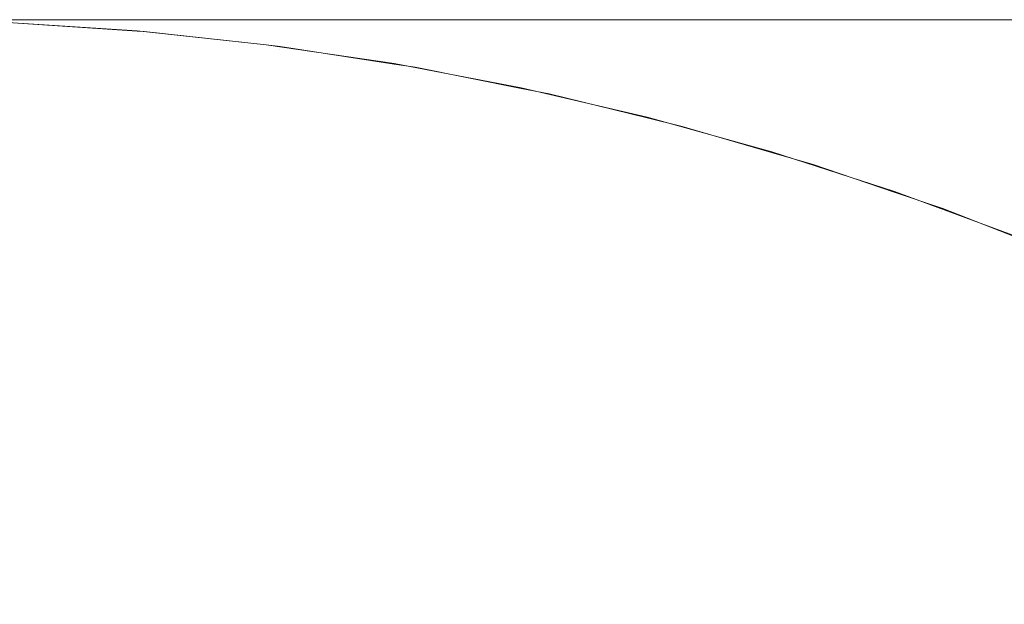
# Model space of a CAD drawing. Header units: centimetres. Extents: x -26 to 27.3, y -25.3 to -23.5.
# Tile 98 of 221: x -8.2127 to -8.1813, y -23.4786 to -23.4599. Entities that reach past the tile are written whole.
import ezdxf

# ---------------------------------------------------------------- set-up
doc = ezdxf.new("R2010")
doc.units = ezdxf.units.CM
doc.header["$LTSCALE"] = 2.54
doc.layers.add('Lucido design-1', color=7, linetype='Continuous')

# ---------------------------------------------------------------- blocks, each defined once
blk = doc.blocks.new('Gruppo-4-1')
at = {"color": 7, "linetype": 'Continuous', "lineweight": 9}
for points, invisible_edges in [([(27.182518, -23.459935, 1050.32513), (27.182518, -23.459888, 1050.322055), (-25.917482, -23.459888, 1050.322055), (-25.917482, -23.459935, 1050.32513)], 8), ([(-25.917482, -23.459888, 1049.722055), (-8.205421, -23.459888, 1049.990459), (-8.208225, -23.459888, 1049.982196)], 9), ([(-25.917482, -23.459888, 1049.722055), (-8.194884, -23.459888, 1050.014405), (-8.198744, -23.459888, 1050.006579)], 9), ([(-25.917482, -23.459888, 1049.722055), (-8.202258, -23.459888, 1049.998592), (-8.205421, -23.459888, 1049.990459)], 9), ([(-8.208225, -23.459888, 1049.982196), (-8.210667, -23.459888, 1049.973819), (-25.917482, -23.459888, 1049.722055)], 10), ([(-25.917482, -23.459888, 1049.722055), (-8.190687, -23.459888, 1050.022055), (-8.194884, -23.459888, 1050.014405)], 9), ([(-8.198744, -23.459888, 1050.006579), (-8.202258, -23.459888, 1049.998592), (-25.917482, -23.459888, 1049.722055)], 10), ([(-25.917482, -23.459888, 1049.722055), (-8.181312, -23.459888, 1050.036771), (-8.18616, -23.459888, 1050.029515)], 9), ([(-25.917482, -23.459888, 1049.722055), (-8.170691, -23.459888, 1050.050613), (-8.176153, -23.459888, 1050.043808)], 9), ([(-25.917482, -23.459888, 1049.722055), (-8.124942, -23.459888, 1050.090734), (-8.132197, -23.459888, 1050.085886)], 9), ([(-25.917482, -23.459888, 1049.722055), (-8.210667, -23.459888, 1049.973819), (-8.212741, -23.459888, 1049.965343)], 9), ([(-8.176153, -23.459888, 1050.043808), (-8.181312, -23.459888, 1050.036771), (-25.917482, -23.459888, 1049.722055)], 10), ([(-8.18616, -23.459888, 1050.029515), (-8.190687, -23.459888, 1050.022055), (-25.917482, -23.459888, 1049.722055)], 10), ([(-25.917482, -23.459888, 1049.722055), (-8.158903, -23.459888, 1050.063477), (-8.164938, -23.459888, 1050.057173)], 9), ([(-8.132197, -23.459888, 1050.085886), (-8.139234, -23.459888, 1050.080726), (-25.917482, -23.459888, 1049.722055)], 10), ([(-8.139234, -23.459888, 1050.080726), (-8.14604, -23.459888, 1050.075264), (-25.917482, -23.459888, 1049.722055)], 10), ([(-25.917482, -23.459888, 1050.322055), (-8.069246, -23.459888, 1050.11524), (-8.077623, -23.459888, 1050.112799)], 9), ([(-25.917482, -23.459888, 1050.322055), (-8.052212, -23.459888, 1050.119017), (-8.06077, -23.459888, 1050.117314)], 9), ([(-25.917482, -23.459888, 1049.722055), (-8.1526, -23.459888, 1050.069511), (-8.158903, -23.459888, 1050.063477)], 9), ([(-8.164938, -23.459888, 1050.057173), (-8.170691, -23.459888, 1050.050613), (-25.917482, -23.459888, 1049.722055)], 10), ([(-8.14604, -23.459888, 1050.075264), (-8.1526, -23.459888, 1050.069511), (-25.917482, -23.459888, 1049.722055)], 10), ([(-25.917482, -23.459888, 1050.322055), (-8.085886, -23.459888, 1050.109994), (-8.094019, -23.459888, 1050.106831)], 9), ([(-8.06077, -23.459888, 1050.117314), (-8.069246, -23.459888, 1050.11524), (-25.917482, -23.459888, 1050.322055)], 10), ([(-8.077623, -23.459888, 1050.112799), (-8.085886, -23.459888, 1050.109994), (-25.917482, -23.459888, 1050.322055)], 10), ([(9.282518, -23.459888, 1050.122055), (-25.917482, -23.459888, 1050.322055), (27.182518, -23.459888, 1050.322055)], 9), ([(9.282518, -23.459888, 1050.122055), (-8.017482, -23.459888, 1050.122055), (-25.917482, -23.459888, 1050.322055)], 10), ([(-25.917482, -23.459888, 1049.722055), (-8.117482, -23.459888, 1050.09526), (-8.124942, -23.459888, 1050.090734)], 9), ([(-25.917482, -23.459888, 1049.722055), (-25.917482, -23.459888, 1050.322055), (-8.102006, -23.459888, 1050.103317), (-8.109832, -23.459888, 1050.099457)], 10), ([(-8.109832, -23.459888, 1050.099457), (-8.117482, -23.459888, 1050.09526), (-25.917482, -23.459888, 1049.722055)], 10), ([(-8.094019, -23.459888, 1050.106831), (-8.102006, -23.459888, 1050.103317), (-25.917482, -23.459888, 1050.322055)], 10), ([(-25.917482, -23.459888, 1050.322055), (-8.034913, -23.459888, 1050.121294), (-8.043587, -23.459888, 1050.120344)], 9), ([(-8.043587, -23.459888, 1050.120344), (-8.052212, -23.459888, 1050.119017), (-25.917482, -23.459888, 1050.322055)], 10), ([(-8.017482, -23.459888, 1050.122055), (-8.026206, -23.459888, 1050.121865), (-25.917482, -23.459888, 1050.322055)], 10), ([(-8.026206, -23.459888, 1050.121865), (-8.034913, -23.459888, 1050.121294), (-25.917482, -23.459888, 1050.322055)], 10), ([(-25.917482, -23.459935, 1050.32513), (-25.917482, -23.460002, 1050.326416), (27.182518, -23.460002, 1050.326416), (27.182518, -23.459935, 1050.32513)], 10), ([(27.182518, -23.460149, 1050.329276), (27.182518, -23.460002, 1050.326416), (-25.917482, -23.460002, 1050.326416), (-25.917482, -23.460149, 1050.329276)], 10), ([(-8.217292, -23.459888, 1049.930779), (-8.216721, -23.459888, 1049.939486), (-8.212378, -23.459983, 1049.939106), (-8.212936, -23.459983, 1049.930589)], 14), ([(-8.216721, -23.459888, 1049.939486), (-8.215771, -23.459888, 1049.948161), (-8.211448, -23.459983, 1049.947591), (-8.212378, -23.459983, 1049.939106)], 14), ([(-8.215771, -23.459888, 1049.948161), (-8.214444, -23.459888, 1049.956785), (-8.21015, -23.459983, 1049.956028), (-8.211448, -23.459983, 1049.947591)], 14), ([(-8.214444, -23.459888, 1049.956785), (-8.212741, -23.459888, 1049.965343), (-8.208485, -23.459983, 1049.9644), (-8.21015, -23.459983, 1049.956028)], 14), ([(-8.208775, -23.460363, 1049.717695), (-8.213124, -23.460078, 1049.717695), (-8.21312, -23.459983, 1049.722055), (-8.20899, -23.460254, 1049.722055)], 11), ([(-8.213122, -23.459983, 1049.722055), (-8.213122, -23.459983, 1049.922055), (-8.20899, -23.460249, 1049.922055), (-8.20899, -23.460254, 1049.722055)], 5), ([(-8.213122, -23.459983, 1049.922055), (-8.212936, -23.459983, 1049.930589), (-8.208807, -23.460249, 1049.930409), (-8.20899, -23.460249, 1049.922055)], 7), ([(-8.212936, -23.459983, 1049.930589), (-8.212378, -23.459983, 1049.939106), (-8.208261, -23.460249, 1049.938746), (-8.208807, -23.460249, 1049.930409)], 15), ([(-8.212741, -23.459888, 1049.965343), (-8.210667, -23.459888, 1049.973819), (-8.206456, -23.459983, 1049.972691), (-8.208485, -23.459983, 1049.9644)], 14), ([(-8.212378, -23.459983, 1049.939106), (-8.211448, -23.459983, 1049.947591), (-8.207351, -23.460249, 1049.947052), (-8.208261, -23.460249, 1049.938746)], 15), ([(-8.211448, -23.459983, 1049.947591), (-8.21015, -23.459983, 1049.956028), (-8.20608, -23.460249, 1049.95531), (-8.207351, -23.460249, 1049.947052)], 15), ([(-8.210667, -23.459888, 1049.973819), (-8.208225, -23.459888, 1049.982196), (-8.204067, -23.459983, 1049.980885), (-8.206456, -23.459983, 1049.972691)], 14), ([(-8.21015, -23.459983, 1049.956028), (-8.208485, -23.459983, 1049.9644), (-8.20445, -23.460249, 1049.963505), (-8.20608, -23.460249, 1049.95531)], 15), ([(-8.208485, -23.459983, 1049.9644), (-8.206456, -23.459983, 1049.972691), (-8.202464, -23.460249, 1049.971621), (-8.20445, -23.460249, 1049.963505)], 15), ([(-8.208225, -23.459888, 1049.982196), (-8.205421, -23.459888, 1049.990459), (-8.201324, -23.459983, 1049.988968), (-8.204067, -23.459983, 1049.980885)], 14), ([(-8.206456, -23.459983, 1049.972691), (-8.204067, -23.459983, 1049.980885), (-8.200126, -23.460249, 1049.979643), (-8.202464, -23.460249, 1049.971621)], 15), ([(-8.205421, -23.459888, 1049.990459), (-8.202258, -23.459888, 1049.998592), (-8.19823, -23.459983, 1049.996924), (-8.201324, -23.459983, 1049.988968)], 14), ([(-8.204067, -23.459983, 1049.980885), (-8.201324, -23.459983, 1049.988968), (-8.19744, -23.460249, 1049.987555), (-8.200126, -23.460249, 1049.979643)], 15), ([(-8.202258, -23.459888, 1049.998592), (-8.198744, -23.459888, 1050.006579), (-8.194792, -23.459983, 1050.004736), (-8.19823, -23.459983, 1049.996924)], 14), ([(-8.201324, -23.459983, 1049.988968), (-8.19823, -23.459983, 1049.996924), (-8.194412, -23.460249, 1049.995342), (-8.19744, -23.460249, 1049.987555)], 15), ([(-8.198744, -23.459888, 1050.006579), (-8.194884, -23.459888, 1050.014405), (-8.191017, -23.459983, 1050.012392), (-8.194792, -23.459983, 1050.004736)], 14), ([(-8.19823, -23.459983, 1049.996924), (-8.194792, -23.459983, 1050.004736), (-8.191047, -23.460249, 1050.00299), (-8.194412, -23.460249, 1049.995342)], 15), ([(-8.194884, -23.459888, 1050.014405), (-8.190687, -23.459888, 1050.022055), (-8.186911, -23.459983, 1050.019875), (-8.191017, -23.459983, 1050.012392)], 14), ([(-8.194792, -23.459983, 1050.004736), (-8.191017, -23.459983, 1050.012392), (-8.187351, -23.460249, 1050.010484), (-8.191047, -23.460249, 1050.00299)], 15), ([(-8.191017, -23.459983, 1050.012392), (-8.186911, -23.459983, 1050.019875), (-8.183333, -23.460249, 1050.017809), (-8.187351, -23.460249, 1050.010484)], 15), ([(-8.190687, -23.459888, 1050.022055), (-8.18616, -23.459888, 1050.029515), (-8.182483, -23.459983, 1050.027173), (-8.186911, -23.459983, 1050.019875)], 14), ([(-8.186911, -23.459983, 1050.019875), (-8.182483, -23.459983, 1050.027173), (-8.178998, -23.460249, 1050.024952), (-8.183333, -23.460249, 1050.017809)], 15), ([(-8.18616, -23.459888, 1050.029515), (-8.181312, -23.459888, 1050.036771), (-8.177741, -23.459983, 1050.03427), (-8.182483, -23.459983, 1050.027173)], 14), ([(-8.182483, -23.459983, 1050.027173), (-8.177741, -23.459983, 1050.03427), (-8.174356, -23.460249, 1050.0319), (-8.178998, -23.460249, 1050.024952)], 15), ([(-25.917482, -23.460149, 1050.329276), (-25.917482, -23.460288, 1050.330769), (27.182518, -23.460288, 1050.330769), (27.182518, -23.460149, 1050.329276)], 10), ([(27.182518, -23.460535, 1050.333412), (27.182518, -23.460288, 1050.330769), (-25.917482, -23.460288, 1050.330769), (-25.917482, -23.460535, 1050.333412)], 10), ([(-8.213124, -23.460078, 1049.717695), (-8.208775, -23.460363, 1049.717695), (-8.208798, -23.460628, 1049.713563), (-8.213136, -23.460344, 1049.713563)], 15), ([(-8.20899, -23.460249, 1049.922055), (-8.204875, -23.460686, 1049.922055), (-8.204876, -23.460695, 1049.722055), (-8.208766, -23.460269, 1049.722055)], 10), ([(-8.208766, -23.460269, 1049.722055), (-8.20899, -23.460254, 1049.722055), (-8.20899, -23.460249, 1049.922055)], 10), ([(-8.20899, -23.460249, 1049.922055), (-8.208807, -23.460249, 1049.930409), (-8.204697, -23.460686, 1049.930229), (-8.204875, -23.460686, 1049.922055)], 7), ([(-8.20899, -23.460254, 1049.722055), (-8.208766, -23.460269, 1049.722055), (-8.208775, -23.460363, 1049.717695)], 10), ([(-8.208807, -23.460249, 1049.930409), (-8.208261, -23.460249, 1049.938746), (-8.204162, -23.460686, 1049.938388), (-8.204697, -23.460686, 1049.930229)], 15), ([(-8.204442, -23.460838, 1049.717695), (-8.208775, -23.460363, 1049.717695), (-8.208766, -23.460269, 1049.722055), (-8.204876, -23.460695, 1049.722055)], 11), ([(-8.208261, -23.460249, 1049.938746), (-8.207351, -23.460249, 1049.947052), (-8.203272, -23.460686, 1049.946515), (-8.204162, -23.460686, 1049.938388)], 15), ([(-8.207351, -23.460249, 1049.947052), (-8.20608, -23.460249, 1049.95531), (-8.202028, -23.460686, 1049.954596), (-8.203272, -23.460686, 1049.946515)], 15), ([(-8.20608, -23.460249, 1049.95531), (-8.20445, -23.460249, 1049.963505), (-8.200433, -23.460686, 1049.962615), (-8.202028, -23.460686, 1049.954596)], 15), ([(-8.20445, -23.460249, 1049.963505), (-8.202464, -23.460249, 1049.971621), (-8.19849, -23.460686, 1049.970556), (-8.200433, -23.460686, 1049.962615)], 15), ([(-8.202464, -23.460249, 1049.971621), (-8.200126, -23.460249, 1049.979643), (-8.196202, -23.460686, 1049.978406), (-8.19849, -23.460686, 1049.970556)], 15), ([(-8.200126, -23.460249, 1049.979643), (-8.19744, -23.460249, 1049.987555), (-8.193574, -23.460686, 1049.986148), (-8.196202, -23.460686, 1049.978406)], 15), ([(-8.19744, -23.460249, 1049.987555), (-8.194412, -23.460249, 1049.995342), (-8.190611, -23.460686, 1049.993768), (-8.193574, -23.460686, 1049.986148)], 15), ([(-8.194412, -23.460249, 1049.995342), (-8.191047, -23.460249, 1050.00299), (-8.187318, -23.460686, 1050.001251), (-8.190611, -23.460686, 1049.993768)], 15), ([(-8.191047, -23.460249, 1050.00299), (-8.187351, -23.460249, 1050.010484), (-8.183702, -23.460686, 1050.008584), (-8.187318, -23.460686, 1050.001251)], 15), ([(-8.187351, -23.460249, 1050.010484), (-8.183333, -23.460249, 1050.017809), (-8.179769, -23.460686, 1050.015752), (-8.183702, -23.460686, 1050.008584)], 15), ([(-8.183333, -23.460249, 1050.017809), (-8.178998, -23.460249, 1050.024952), (-8.175528, -23.460686, 1050.022742), (-8.179769, -23.460686, 1050.015752)], 15), ([(-25.917482, -23.460535, 1050.333412), (-25.917482, -23.460764, 1050.335105), (27.182518, -23.460764, 1050.335105), (27.182518, -23.460535, 1050.333412)], 10), ([(-8.213136, -23.460344, 1049.713563), (-8.208798, -23.460628, 1049.713563), (-8.208836, -23.461063, 1049.709449), (-8.213155, -23.46078, 1049.709449)], 15), ([(-8.208798, -23.460628, 1049.713563), (-8.204477, -23.461102, 1049.713563), (-8.204534, -23.461535, 1049.709449), (-8.208836, -23.461063, 1049.709449)], 15), ([(-8.208775, -23.460363, 1049.717695), (-8.204442, -23.460838, 1049.717695), (-8.204477, -23.461102, 1049.713563), (-8.208798, -23.460628, 1049.713563)], 15), ([(27.182518, -23.461093, 1050.337533), (27.182518, -23.460764, 1050.335105), (-25.917482, -23.460764, 1050.335105), (-25.917482, -23.461093, 1050.337533)], 10), ([(-8.213155, -23.46078, 1049.709449), (-8.208836, -23.461063, 1049.709449), (-8.208889, -23.461667, 1049.705359), (-8.213181, -23.461385, 1049.705359)], 15), ([(-8.204429, -23.460744, 1049.722055), (-8.204876, -23.460695, 1049.722055), (-8.204875, -23.460686, 1049.922055)], 10), ([(-8.204876, -23.460695, 1049.722055), (-8.204429, -23.460744, 1049.722055), (-8.204442, -23.460838, 1049.717695)], 10), ([(-8.204429, -23.460744, 1049.722055), (-8.204875, -23.460686, 1049.922055), (-8.200786, -23.461292, 1049.922055)], 9), ([(-8.204875, -23.460686, 1049.922055), (-8.204697, -23.460686, 1049.930229), (-8.200612, -23.461292, 1049.930051), (-8.200786, -23.461292, 1049.922055)], 7), ([(-8.204697, -23.460686, 1049.930229), (-8.204162, -23.460686, 1049.938388), (-8.200089, -23.461292, 1049.938031), (-8.200612, -23.461292, 1049.930051)], 15), ([(-8.204442, -23.460838, 1049.717695), (-8.200134, -23.461501, 1049.717695), (-8.20018, -23.461763, 1049.713563), (-8.204477, -23.461102, 1049.713563)], 15), ([(-8.200134, -23.461501, 1049.717695), (-8.204442, -23.460838, 1049.717695), (-8.204429, -23.460744, 1049.722055), (-8.200788, -23.461304, 1049.722055)], 11), ([(-8.200786, -23.461292, 1049.922055), (-8.200788, -23.461304, 1049.722055), (-8.204429, -23.460744, 1049.722055)], 9), ([(-8.204162, -23.460686, 1049.938388), (-8.203272, -23.460686, 1049.946515), (-8.199218, -23.461292, 1049.945981), (-8.200089, -23.461292, 1049.938031)], 15), ([(-8.203272, -23.460686, 1049.946515), (-8.202028, -23.460686, 1049.954596), (-8.198001, -23.461292, 1049.953886), (-8.199218, -23.461292, 1049.945981)], 15), ([(-8.202028, -23.460686, 1049.954596), (-8.200433, -23.460686, 1049.962615), (-8.196441, -23.461292, 1049.96173), (-8.198001, -23.461292, 1049.953886)], 15), ([(-8.200433, -23.460686, 1049.962615), (-8.19849, -23.460686, 1049.970556), (-8.19454, -23.461292, 1049.969498), (-8.196441, -23.461292, 1049.96173)], 15), ([(-8.19849, -23.460686, 1049.970556), (-8.196202, -23.460686, 1049.978406), (-8.192302, -23.461292, 1049.977176), (-8.19454, -23.461292, 1049.969498)], 15), ([(-8.196202, -23.460686, 1049.978406), (-8.193574, -23.460686, 1049.986148), (-8.189731, -23.461292, 1049.984749), (-8.192302, -23.461292, 1049.977176)], 15), ([(-8.193574, -23.460686, 1049.986148), (-8.190611, -23.460686, 1049.993768), (-8.186833, -23.461292, 1049.992203), (-8.189731, -23.461292, 1049.984749)], 15), ([(-8.190611, -23.460686, 1049.993768), (-8.187318, -23.460686, 1050.001251), (-8.183612, -23.461292, 1049.999523), (-8.186833, -23.461292, 1049.992203)], 15), ([(-8.187318, -23.460686, 1050.001251), (-8.183702, -23.460686, 1050.008584), (-8.180075, -23.461292, 1050.006696), (-8.183612, -23.461292, 1049.999523)], 15), ([(-8.183702, -23.460686, 1050.008584), (-8.179769, -23.460686, 1050.015752), (-8.176228, -23.461292, 1050.013707), (-8.180075, -23.461292, 1050.006696)], 15), ([(-25.917482, -23.461093, 1050.337533), (-25.917482, -23.461428, 1050.339416), (27.182518, -23.461428, 1050.339416), (27.182518, -23.461093, 1050.337533)], 10), ([(-8.208836, -23.461063, 1049.709449), (-8.204534, -23.461535, 1049.709449), (-8.204613, -23.462135, 1049.705359), (-8.208889, -23.461667, 1049.705359)], 15), ([(-8.204477, -23.461102, 1049.713563), (-8.20018, -23.461763, 1049.713563), (-8.200256, -23.462193, 1049.709449), (-8.204534, -23.461535, 1049.709449)], 15), ([(27.182518, -23.461823, 1050.34163), (27.182518, -23.461428, 1050.339416), (-25.917482, -23.461428, 1050.339416), (-25.917482, -23.461823, 1050.34163)], 10), ([(-8.213181, -23.461385, 1049.705359), (-8.208889, -23.461667, 1049.705359), (-8.208956, -23.462437, 1049.701302), (-8.213215, -23.462158, 1049.701302)], 15), ([(-8.204534, -23.461535, 1049.709449), (-8.200256, -23.462193, 1049.709449), (-8.200361, -23.46279, 1049.705359), (-8.204613, -23.462135, 1049.705359)], 15), ([(-8.200117, -23.461407, 1049.722055), (-8.200788, -23.461304, 1049.722055), (-8.200786, -23.461292, 1049.922055)], 10), ([(-8.200788, -23.461304, 1049.722055), (-8.200117, -23.461407, 1049.722055), (-8.200134, -23.461501, 1049.717695)], 10), ([(-8.200117, -23.461407, 1049.722055), (-8.200786, -23.461292, 1049.922055), (-8.196729, -23.462065, 1049.922055)], 9), ([(-8.200786, -23.461292, 1049.922055), (-8.200612, -23.461292, 1049.930051), (-8.196558, -23.462065, 1049.929874), (-8.196729, -23.462065, 1049.922055)], 7), ([(-8.200612, -23.461292, 1049.930051), (-8.200089, -23.461292, 1049.938031), (-8.196047, -23.462065, 1049.937678), (-8.196558, -23.462065, 1049.929874)], 15), ([(-8.200134, -23.461501, 1049.717695), (-8.195859, -23.462351, 1049.717695), (-8.195916, -23.462611, 1049.713563), (-8.20018, -23.461763, 1049.713563)], 15), ([(-8.195859, -23.462351, 1049.717695), (-8.200134, -23.461501, 1049.717695), (-8.200117, -23.461407, 1049.722055), (-8.196732, -23.462081, 1049.722055)], 11), ([(-8.196729, -23.462065, 1049.922055), (-8.196732, -23.462081, 1049.722055), (-8.200117, -23.461407, 1049.722055)], 9), ([(-8.200089, -23.461292, 1049.938031), (-8.199218, -23.461292, 1049.945981), (-8.195195, -23.462065, 1049.945452), (-8.196047, -23.462065, 1049.937678)], 15), ([(-8.199218, -23.461292, 1049.945981), (-8.198001, -23.461292, 1049.953886), (-8.194006, -23.462065, 1049.953181), (-8.195195, -23.462065, 1049.945452)], 15), ([(-8.198001, -23.461292, 1049.953886), (-8.196441, -23.461292, 1049.96173), (-8.19248, -23.462065, 1049.960851), (-8.194006, -23.462065, 1049.953181)], 15), ([(-8.196441, -23.461292, 1049.96173), (-8.19454, -23.461292, 1049.969498), (-8.190621, -23.462065, 1049.968448), (-8.19248, -23.462065, 1049.960851)], 15), ([(-8.19454, -23.461292, 1049.969498), (-8.192302, -23.461292, 1049.977176), (-8.188433, -23.462065, 1049.975956), (-8.190621, -23.462065, 1049.968448)], 15), ([(-8.192302, -23.461292, 1049.977176), (-8.189731, -23.461292, 1049.984749), (-8.185919, -23.462065, 1049.983361), (-8.188433, -23.462065, 1049.975956)], 15), ([(-8.189731, -23.461292, 1049.984749), (-8.186833, -23.461292, 1049.992203), (-8.183084, -23.462065, 1049.99065), (-8.185919, -23.462065, 1049.983361)], 15), ([(-8.186833, -23.461292, 1049.992203), (-8.183612, -23.461292, 1049.999523), (-8.179935, -23.462065, 1049.997808), (-8.183084, -23.462065, 1049.99065)], 15), ([(-8.183612, -23.461292, 1049.999523), (-8.180075, -23.461292, 1050.006696), (-8.176476, -23.462065, 1050.004822), (-8.179935, -23.462065, 1049.997808)], 15), ([(-25.917482, -23.461823, 1050.34163), (-25.917482, -23.46228, 1050.343695), (27.182518, -23.46228, 1050.343695), (27.182518, -23.461823, 1050.34163)], 10), ([(-8.208889, -23.461667, 1049.705359), (-8.204613, -23.462135, 1049.705359), (-8.204714, -23.462902, 1049.701302), (-8.208956, -23.462437, 1049.701302)], 15), ([(-8.20018, -23.461763, 1049.713563), (-8.195916, -23.462611, 1049.713563), (-8.196011, -23.463037, 1049.709449), (-8.200256, -23.462193, 1049.709449)], 15), ([(-8.213215, -23.462158, 1049.701302), (-8.208956, -23.462437, 1049.701302), (-8.209038, -23.463373, 1049.697284), (-8.213256, -23.463097, 1049.697284)], 15), ([(-8.204613, -23.462135, 1049.705359), (-8.200361, -23.46279, 1049.705359), (-8.200495, -23.463551, 1049.701302), (-8.204714, -23.462902, 1049.701302)], 15), ([(-8.200256, -23.462193, 1049.709449), (-8.196011, -23.463037, 1049.709449), (-8.196142, -23.463629, 1049.705359), (-8.200361, -23.46279, 1049.705359)], 15), ([(-8.195838, -23.462258, 1049.722055), (-8.196732, -23.462081, 1049.722055), (-8.196729, -23.462065, 1049.922055)], 10), ([(-8.196732, -23.462081, 1049.722055), (-8.195838, -23.462258, 1049.722055), (-8.195859, -23.462351, 1049.717695)], 10), ([(-8.195838, -23.462258, 1049.722055), (-8.196729, -23.462065, 1049.922055), (-8.19271, -23.463005, 1049.922055)], 9), ([(-8.196729, -23.462065, 1049.922055), (-8.196558, -23.462065, 1049.929874), (-8.192544, -23.463005, 1049.929699), (-8.19271, -23.463005, 1049.922055)], 7), ([(-8.196558, -23.462065, 1049.929874), (-8.196047, -23.462065, 1049.937678), (-8.192044, -23.463005, 1049.937327), (-8.192544, -23.463005, 1049.929699)], 15), ([(-8.196047, -23.462065, 1049.937678), (-8.195195, -23.462065, 1049.945452), (-8.191211, -23.463005, 1049.944927), (-8.192044, -23.463005, 1049.937327)], 15), ([(-8.195195, -23.462065, 1049.945452), (-8.194006, -23.462065, 1049.953181), (-8.190048, -23.463005, 1049.952483), (-8.191211, -23.463005, 1049.944927)], 15), ([(-8.194006, -23.462065, 1049.953181), (-8.19248, -23.462065, 1049.960851), (-8.188557, -23.463005, 1049.959982), (-8.190048, -23.463005, 1049.952483)], 15), ([(-8.19248, -23.462065, 1049.960851), (-8.190621, -23.462065, 1049.968448), (-8.18674, -23.463005, 1049.967408), (-8.188557, -23.463005, 1049.959982)], 15), ([(-8.190621, -23.462065, 1049.968448), (-8.188433, -23.462065, 1049.975956), (-8.1846, -23.463005, 1049.974747), (-8.18674, -23.463005, 1049.967408)], 15), ([(-8.188433, -23.462065, 1049.975956), (-8.185919, -23.462065, 1049.983361), (-8.182143, -23.463005, 1049.981987), (-8.1846, -23.463005, 1049.974747)], 15), ([(-8.185919, -23.462065, 1049.983361), (-8.183084, -23.462065, 1049.99065), (-8.179372, -23.463005, 1049.989112), (-8.182143, -23.463005, 1049.981987)], 15), ([(-8.183084, -23.462065, 1049.99065), (-8.179935, -23.462065, 1049.997808), (-8.176293, -23.463005, 1049.99611), (-8.179372, -23.463005, 1049.989112)], 15), ([(27.182518, -23.462723, 1050.345697), (27.182518, -23.46228, 1050.343695), (-25.917482, -23.46228, 1050.343695), (-25.917482, -23.462723, 1050.345697)], 10), ([(-8.208956, -23.462437, 1049.701302), (-8.204714, -23.462902, 1049.701302), (-8.204836, -23.463834, 1049.697284), (-8.209038, -23.463373, 1049.697284)], 15), ([(-8.195859, -23.462351, 1049.717695), (-8.191625, -23.463387, 1049.717695), (-8.191694, -23.463644, 1049.713563), (-8.195916, -23.462611, 1049.713563)], 15), ([(-8.191625, -23.463387, 1049.717695), (-8.195859, -23.462351, 1049.717695), (-8.195838, -23.462258, 1049.722055), (-8.192715, -23.463023, 1049.722055)], 11), ([(-8.19271, -23.463005, 1049.922055), (-8.192715, -23.463023, 1049.722055), (-8.195838, -23.462258, 1049.722055)], 9), ([(-25.917482, -23.462723, 1050.345697), (-25.917482, -23.463316, 1050.347932), (27.182518, -23.463316, 1050.347932), (27.182518, -23.462723, 1050.345697)], 10), ([(-8.200361, -23.46279, 1049.705359), (-8.196142, -23.463629, 1049.705359), (-8.196309, -23.464384, 1049.701302), (-8.200495, -23.463551, 1049.701302)], 15), ([(-8.195916, -23.462611, 1049.713563), (-8.191694, -23.463644, 1049.713563), (-8.191807, -23.464066, 1049.709449), (-8.196011, -23.463037, 1049.709449)], 15), ([(-8.213256, -23.463097, 1049.697284), (-8.209038, -23.463373, 1049.697284), (-8.209134, -23.464473, 1049.693311), (-8.213304, -23.464199, 1049.693311)], 15), ([(-8.204714, -23.462902, 1049.701302), (-8.200495, -23.463551, 1049.701302), (-8.200658, -23.464477, 1049.697284), (-8.204836, -23.463834, 1049.697284)], 15), ([(-8.196011, -23.463037, 1049.709449), (-8.191807, -23.464066, 1049.709449), (-8.191963, -23.464651, 1049.705359), (-8.196142, -23.463629, 1049.705359)], 15), ([(-8.1916, -23.463295, 1049.722055), (-8.192715, -23.463023, 1049.722055), (-8.19271, -23.463005, 1049.922055)], 10), ([(-8.192715, -23.463023, 1049.722055), (-8.1916, -23.463295, 1049.722055), (-8.191625, -23.463387, 1049.717695)], 10), ([(-8.1916, -23.463295, 1049.722055), (-8.19271, -23.463005, 1049.922055), (-8.188738, -23.464108, 1049.922055)], 9), ([(-8.19271, -23.463005, 1049.922055), (-8.192544, -23.463005, 1049.929699), (-8.188575, -23.464108, 1049.929525), (-8.188738, -23.464108, 1049.922055)], 7), ([(-8.192544, -23.463005, 1049.929699), (-8.192044, -23.463005, 1049.937327), (-8.188086, -23.464108, 1049.936981), (-8.188575, -23.464108, 1049.929525)], 15), ([(-8.192044, -23.463005, 1049.937327), (-8.191211, -23.463005, 1049.944927), (-8.187272, -23.464108, 1049.944409), (-8.188086, -23.464108, 1049.936981)], 15), ([(-8.191211, -23.463005, 1049.944927), (-8.190048, -23.463005, 1049.952483), (-8.186136, -23.464108, 1049.951793), (-8.187272, -23.464108, 1049.944409)], 15), ([(-8.190048, -23.463005, 1049.952483), (-8.188557, -23.463005, 1049.959982), (-8.184678, -23.464108, 1049.959122), (-8.186136, -23.464108, 1049.951793)], 15), ([(-8.188557, -23.463005, 1049.959982), (-8.18674, -23.463005, 1049.967408), (-8.182902, -23.464108, 1049.966379), (-8.184678, -23.464108, 1049.959122)], 15), ([(-8.18674, -23.463005, 1049.967408), (-8.1846, -23.463005, 1049.974747), (-8.180811, -23.464108, 1049.973553), (-8.182902, -23.464108, 1049.966379)], 15), ([(-8.1846, -23.463005, 1049.974747), (-8.182143, -23.463005, 1049.981987), (-8.17841, -23.464108, 1049.980628), (-8.180811, -23.464108, 1049.973553)], 15), ([(-8.182143, -23.463005, 1049.981987), (-8.179372, -23.463005, 1049.989112), (-8.175701, -23.464108, 1049.987592), (-8.17841, -23.464108, 1049.980628)], 15), ([(27.182518, -23.463793, 1050.349727), (27.182518, -23.463316, 1050.347932), (-25.917482, -23.463316, 1050.347932), (-25.917482, -23.463793, 1050.349727)], 10), ([(-8.209038, -23.463373, 1049.697284), (-8.204836, -23.463834, 1049.697284), (-8.20498, -23.464928, 1049.693311), (-8.209134, -23.464473, 1049.693311)], 15), ([(-8.191625, -23.463387, 1049.717695), (-8.18744, -23.464607, 1049.717695), (-8.18752, -23.464861, 1049.713563), (-8.191694, -23.463644, 1049.713563)], 15), ([(-8.18744, -23.464607, 1049.717695), (-8.191625, -23.463387, 1049.717695), (-8.1916, -23.463295, 1049.722055), (-8.188743, -23.464128, 1049.722055)], 11), ([(-8.188738, -23.464108, 1049.922055), (-8.188743, -23.464128, 1049.722055), (-8.1916, -23.463295, 1049.722055)], 9), ([(-25.917482, -23.463793, 1050.349727), (-25.917482, -23.464536, 1050.35212), (27.182518, -23.464536, 1050.35212), (27.182518, -23.463793, 1050.349727)], 10), ([(-8.200495, -23.463551, 1049.701302), (-8.196309, -23.464384, 1049.701302), (-8.196513, -23.465301, 1049.697284), (-8.200658, -23.464477, 1049.697284)], 15), ([(-8.196142, -23.463629, 1049.705359), (-8.191963, -23.464651, 1049.705359), (-8.192164, -23.465398, 1049.701302), (-8.196309, -23.464384, 1049.701302)], 15), ([(-8.191694, -23.463644, 1049.713563), (-8.18752, -23.464861, 1049.713563), (-8.187651, -23.465277, 1049.709449), (-8.191807, -23.464066, 1049.709449)], 15), ([(-8.204836, -23.463834, 1049.697284), (-8.200658, -23.464477, 1049.697284), (-8.20085, -23.465563, 1049.693311), (-8.20498, -23.464928, 1049.693311)], 15), ([(-8.191807, -23.464066, 1049.709449), (-8.187651, -23.465277, 1049.709449), (-8.187834, -23.465855, 1049.705359), (-8.191963, -23.464651, 1049.705359)], 15), ([(-8.213304, -23.464199, 1049.693311), (-8.209134, -23.464473, 1049.693311), (-8.209245, -23.465733, 1049.68939), (-8.213359, -23.465463, 1049.68939)], 15), ([(-8.196309, -23.464384, 1049.701302), (-8.192164, -23.465398, 1049.701302), (-8.192407, -23.466306, 1049.697284), (-8.196513, -23.465301, 1049.697284)], 15), ([(-8.187411, -23.464516, 1049.722055), (-8.188743, -23.464128, 1049.722055), (-8.188738, -23.464108, 1049.922055)], 10), ([(-8.188743, -23.464128, 1049.722055), (-8.187411, -23.464516, 1049.722055), (-8.18744, -23.464607, 1049.717695)], 10), ([(-8.187411, -23.464516, 1049.722055), (-8.188738, -23.464108, 1049.922055), (-8.184817, -23.465374, 1049.922055)], 9), ([(-8.188738, -23.464108, 1049.922055), (-8.188575, -23.464108, 1049.929525), (-8.184658, -23.465374, 1049.929354), (-8.184817, -23.465374, 1049.922055)], 7), ([(-8.188575, -23.464108, 1049.929525), (-8.188086, -23.464108, 1049.936981), (-8.18418, -23.465374, 1049.936639), (-8.184658, -23.465374, 1049.929354)], 15), ([(-8.188086, -23.464108, 1049.936981), (-8.187272, -23.464108, 1049.944409), (-8.183385, -23.465374, 1049.943897), (-8.18418, -23.465374, 1049.936639)], 15), ([(-8.187272, -23.464108, 1049.944409), (-8.186136, -23.464108, 1049.951793), (-8.182275, -23.465374, 1049.951113), (-8.183385, -23.465374, 1049.943897)], 15), ([(-8.186136, -23.464108, 1049.951793), (-8.184678, -23.464108, 1049.959122), (-8.18085, -23.465374, 1049.958273), (-8.182275, -23.465374, 1049.951113)], 15), ([(-8.184678, -23.464108, 1049.959122), (-8.182902, -23.464108, 1049.966379), (-8.179115, -23.465374, 1049.965365), (-8.18085, -23.465374, 1049.958273)], 15), ([(-8.182902, -23.464108, 1049.966379), (-8.180811, -23.464108, 1049.973553), (-8.177072, -23.465374, 1049.972374), (-8.179115, -23.465374, 1049.965365)], 15), ([(27.182518, -23.465031, 1050.353712), (27.182518, -23.464536, 1050.35212), (-25.917482, -23.464536, 1050.35212), (-25.917482, -23.465031, 1050.353712)], 10), ([(-8.209134, -23.464473, 1049.693311), (-8.20498, -23.464928, 1049.693311), (-8.205145, -23.466182, 1049.68939), (-8.209245, -23.465733, 1049.68939)], 15), ([(-8.200658, -23.464477, 1049.697284), (-8.196513, -23.465301, 1049.697284), (-8.196752, -23.466379, 1049.693311), (-8.20085, -23.465563, 1049.693311)], 15), ([(-8.191963, -23.464651, 1049.705359), (-8.187834, -23.465855, 1049.705359), (-8.188066, -23.466593, 1049.701302), (-8.192164, -23.465398, 1049.701302)], 15), ([(-8.18744, -23.464607, 1049.717695), (-8.183313, -23.466008, 1049.717695), (-8.183404, -23.466258, 1049.713563), (-8.18752, -23.464861, 1049.713563)], 15), ([(-8.183313, -23.466008, 1049.717695), (-8.18744, -23.464607, 1049.717695), (-8.187411, -23.464516, 1049.722055), (-8.184824, -23.465395, 1049.722055)], 11), ([(-8.184817, -23.465374, 1049.922055), (-8.184824, -23.465395, 1049.722055), (-8.187411, -23.464516, 1049.722055)], 9), ([(-25.917482, -23.465031, 1050.353712), (-25.917482, -23.465938, 1050.356251), (27.182518, -23.465938, 1050.356251), (27.182518, -23.465031, 1050.353712)], 10), ([(-8.20498, -23.464928, 1049.693311), (-8.20085, -23.465563, 1049.693311), (-8.20107, -23.466809, 1049.68939), (-8.205145, -23.466182, 1049.68939)], 15), ([(-8.18752, -23.464861, 1049.713563), (-8.183404, -23.466258, 1049.713563), (-8.183553, -23.466668, 1049.709449), (-8.187651, -23.465277, 1049.709449)], 15), ([(-8.196513, -23.465301, 1049.697284), (-8.192407, -23.466306, 1049.697284), (-8.192692, -23.467372, 1049.693311), (-8.196752, -23.466379, 1049.693311)], 15), ([(-8.187651, -23.465277, 1049.709449), (-8.183553, -23.466668, 1049.709449), (-8.18376, -23.467238, 1049.705359), (-8.187834, -23.465855, 1049.705359)], 15), ([(-8.213359, -23.465463, 1049.68939), (-8.209245, -23.465733, 1049.68939), (-8.209369, -23.467152, 1049.685528), (-8.213422, -23.466886, 1049.685528)], 15), ([(-8.20085, -23.465563, 1049.693311), (-8.196752, -23.466379, 1049.693311), (-8.197025, -23.467614, 1049.68939), (-8.20107, -23.466809, 1049.68939)], 15), ([(-8.192164, -23.465398, 1049.701302), (-8.188066, -23.466593, 1049.701302), (-8.188349, -23.467489, 1049.697284), (-8.192407, -23.466306, 1049.697284)], 15), ([(-8.18328, -23.465919, 1049.722055), (-8.184824, -23.465395, 1049.722055), (-8.184817, -23.465374, 1049.922055)], 10), ([(-8.184824, -23.465395, 1049.722055), (-8.18328, -23.465919, 1049.722055), (-8.183313, -23.466008, 1049.717695)], 10), ([(-8.18328, -23.465919, 1049.722055), (-8.184817, -23.465374, 1049.922055), (-8.180955, -23.466798, 1049.922055)], 9), ([(-8.184817, -23.465374, 1049.922055), (-8.184658, -23.465374, 1049.929354), (-8.180799, -23.466798, 1049.929186), (-8.180955, -23.466798, 1049.922055)], 7), ([(-8.184658, -23.465374, 1049.929354), (-8.18418, -23.465374, 1049.936639), (-8.180333, -23.466798, 1049.936303), (-8.180799, -23.466798, 1049.929186)], 15), ([(-8.18418, -23.465374, 1049.936639), (-8.183385, -23.465374, 1049.943897), (-8.179557, -23.466798, 1049.943393), (-8.180333, -23.466798, 1049.936303)], 15), ([(-8.183385, -23.465374, 1049.943897), (-8.182275, -23.465374, 1049.951113), (-8.178472, -23.466798, 1049.950442), (-8.179557, -23.466798, 1049.943393)], 15), ([(-8.182275, -23.465374, 1049.951113), (-8.18085, -23.465374, 1049.958273), (-8.17708, -23.466798, 1049.957437), (-8.178472, -23.466798, 1049.950442)], 15), ([(27.182518, -23.466436, 1050.357645), (27.182518, -23.465938, 1050.356251), (-25.917482, -23.465938, 1050.356251), (-25.917482, -23.466436, 1050.357645)], 10), ([(-8.209245, -23.465733, 1049.68939), (-8.205145, -23.466182, 1049.68939), (-8.205331, -23.467594, 1049.685528), (-8.209369, -23.467152, 1049.685528)], 15), ([(-8.187834, -23.465855, 1049.705359), (-8.18376, -23.467238, 1049.705359), (-8.184025, -23.467965, 1049.701302), (-8.188066, -23.466593, 1049.701302)], 15), ([(-8.17925, -23.467588, 1049.717695), (-8.183313, -23.466008, 1049.717695), (-8.18328, -23.465919, 1049.722055), (-8.180963, -23.46682, 1049.722055)], 11), ([(-8.180955, -23.466798, 1049.922055), (-8.180963, -23.46682, 1049.722055), (-8.18328, -23.465919, 1049.722055)], 9), ([(-8.205145, -23.466182, 1049.68939), (-8.20107, -23.466809, 1049.68939), (-8.201317, -23.468212, 1049.685528), (-8.205331, -23.467594, 1049.685528)], 15), ([(-8.192407, -23.466306, 1049.697284), (-8.188349, -23.467489, 1049.697284), (-8.188681, -23.468541, 1049.693311), (-8.192692, -23.467372, 1049.693311)], 15), ([(-8.183404, -23.466258, 1049.713563), (-8.179352, -23.467834, 1049.713563), (-8.179519, -23.468237, 1049.709449), (-8.183553, -23.466668, 1049.709449)], 15), ([(-8.183313, -23.466008, 1049.717695), (-8.17925, -23.467588, 1049.717695), (-8.179352, -23.467834, 1049.713563), (-8.183404, -23.466258, 1049.713563)], 15), ([(-25.917482, -23.466436, 1050.357645), (-25.917482, -23.467517, 1050.360317), (27.182518, -23.467517, 1050.360317), (27.182518, -23.466436, 1050.357645)], 10), ([(-8.196752, -23.466379, 1049.693311), (-8.192692, -23.467372, 1049.693311), (-8.19302, -23.468594, 1049.68939), (-8.197025, -23.467614, 1049.68939)], 15), ([(-8.188066, -23.466593, 1049.701302), (-8.184025, -23.467965, 1049.701302), (-8.184346, -23.468848, 1049.697284), (-8.188349, -23.467489, 1049.697284)], 15), ([(-8.213422, -23.466886, 1049.685528), (-8.209369, -23.467152, 1049.685528), (-8.209506, -23.468727, 1049.681732), (-8.21349, -23.468466, 1049.681732)], 15), ([(-8.20107, -23.466809, 1049.68939), (-8.197025, -23.467614, 1049.68939), (-8.197334, -23.469004, 1049.685528), (-8.201317, -23.468212, 1049.685528)], 15), ([(-8.183553, -23.466668, 1049.709449), (-8.179519, -23.468237, 1049.709449), (-8.179751, -23.468797, 1049.705359), (-8.18376, -23.467238, 1049.705359)], 15), ([(-8.209369, -23.467152, 1049.685528), (-8.205331, -23.467594, 1049.685528), (-8.205538, -23.469161, 1049.681732), (-8.209506, -23.468727, 1049.681732)], 15), ([(-8.18376, -23.467238, 1049.705359), (-8.179751, -23.468797, 1049.705359), (-8.180047, -23.469512, 1049.701302), (-8.184025, -23.467965, 1049.701302)], 15), ([(27.182518, -23.468005, 1050.36152), (27.182518, -23.467517, 1050.360317), (-25.917482, -23.467517, 1050.360317), (-25.917482, -23.468005, 1050.36152)], 10), ([(-8.192692, -23.467372, 1049.693311), (-8.188681, -23.468541, 1049.693311), (-8.189061, -23.469748, 1049.68939), (-8.19302, -23.468594, 1049.68939)], 15), ([(-8.188349, -23.467489, 1049.697284), (-8.184346, -23.468848, 1049.697284), (-8.184723, -23.469885, 1049.693311), (-8.188681, -23.468541, 1049.693311)], 15), ([(-8.205331, -23.467594, 1049.685528), (-8.201317, -23.468212, 1049.685528), (-8.201592, -23.469769, 1049.681732), (-8.205538, -23.469161, 1049.681732)], 15), ([(-8.197025, -23.467614, 1049.68939), (-8.19302, -23.468594, 1049.68939), (-8.193389, -23.46997, 1049.685528), (-8.197334, -23.469004, 1049.685528)], 15), ([(-25.917482, -23.468005, 1050.36152), (-25.917482, -23.469273, 1050.36431), (27.182518, -23.469273, 1050.36431), (27.182518, -23.468005, 1050.36152)], 10), ([(-8.184025, -23.467965, 1049.701302), (-8.180047, -23.469512, 1049.701302), (-8.180406, -23.47038, 1049.697284), (-8.184346, -23.468848, 1049.697284)], 15), ([(-8.21349, -23.468466, 1049.681732), (-8.209506, -23.468727, 1049.681732), (-8.209658, -23.470454, 1049.678006), (-8.213566, -23.470198, 1049.678006)], 15), ([(-8.201317, -23.468212, 1049.685528), (-8.197334, -23.469004, 1049.685528), (-8.197676, -23.470548, 1049.681732), (-8.201592, -23.469769, 1049.681732)], 15), ([(-8.209506, -23.468727, 1049.681732), (-8.205538, -23.469161, 1049.681732), (-8.205764, -23.47088, 1049.678006), (-8.209658, -23.470454, 1049.678006)], 15), ([(-8.19302, -23.468594, 1049.68939), (-8.189061, -23.469748, 1049.68939), (-8.189489, -23.471106, 1049.685528), (-8.193389, -23.46997, 1049.685528)], 15), ([(-8.188681, -23.468541, 1049.693311), (-8.184723, -23.469885, 1049.693311), (-8.185156, -23.471073, 1049.68939), (-8.189061, -23.469748, 1049.68939)], 15), ([(-8.197334, -23.469004, 1049.685528), (-8.193389, -23.46997, 1049.685528), (-8.193798, -23.471497, 1049.681732), (-8.197676, -23.470548, 1049.681732)], 15), ([(-8.184346, -23.468848, 1049.697284), (-8.180406, -23.47038, 1049.697284), (-8.180829, -23.471399, 1049.693311), (-8.184723, -23.469885, 1049.693311)], 15), ([(27.182518, -23.469736, 1050.36533), (27.182518, -23.469273, 1050.36431), (-25.917482, -23.469273, 1050.36431), (-25.917482, -23.469736, 1050.36533)], 10), ([(-8.205538, -23.469161, 1049.681732), (-8.201592, -23.469769, 1049.681732), (-8.201893, -23.471476, 1049.678006), (-8.205764, -23.47088, 1049.678006)], 15), ([(-25.917482, -23.469736, 1050.36533), (-25.917482, -23.471201, 1050.368223), (27.182518, -23.471201, 1050.368223), (27.182518, -23.469736, 1050.36533)], 10), ([(-8.189061, -23.469748, 1049.68939), (-8.185156, -23.471073, 1049.68939), (-8.185643, -23.472412, 1049.685528), (-8.189489, -23.471106, 1049.685528)], 15), ([(-8.201592, -23.469769, 1049.681732), (-8.197676, -23.470548, 1049.681732), (-8.198051, -23.47224, 1049.678006), (-8.201893, -23.471476, 1049.678006)], 15), ([(-8.193389, -23.46997, 1049.685528), (-8.189489, -23.471106, 1049.685528), (-8.189965, -23.472614, 1049.681732), (-8.193798, -23.471497, 1049.681732)], 15), ([(-8.184723, -23.469885, 1049.693311), (-8.180829, -23.471399, 1049.693311), (-8.181313, -23.472568, 1049.68939), (-8.185156, -23.471073, 1049.68939)], 15), ([(-8.213566, -23.470198, 1049.678006), (-8.209658, -23.470454, 1049.678006), (-8.209822, -23.47233, 1049.674359), (-8.213648, -23.47208, 1049.674359)], 15), ([(-8.209658, -23.470454, 1049.678006), (-8.205764, -23.47088, 1049.678006), (-8.20601, -23.472748, 1049.674359), (-8.209822, -23.47233, 1049.674359)], 15), ([(-8.197676, -23.470548, 1049.681732), (-8.193798, -23.471497, 1049.681732), (-8.194246, -23.473171, 1049.678006), (-8.198051, -23.47224, 1049.678006)], 15), ([(-8.205764, -23.47088, 1049.678006), (-8.201893, -23.471476, 1049.678006), (-8.20222, -23.473331, 1049.674359), (-8.20601, -23.472748, 1049.674359)], 15), ([(27.182518, -23.471627, 1050.369067), (27.182518, -23.471201, 1050.368223), (-25.917482, -23.471201, 1050.368223), (-25.917482, -23.471627, 1050.369067)], 10), ([(-8.189489, -23.471106, 1049.685528), (-8.185643, -23.472412, 1049.685528), (-8.186184, -23.473897, 1049.681732), (-8.189965, -23.472614, 1049.681732)], 15), ([(-8.185156, -23.471073, 1049.68939), (-8.181313, -23.472568, 1049.68939), (-8.181858, -23.473884, 1049.685528), (-8.185643, -23.472412, 1049.685528)], 15), ([(-25.917482, -23.471627, 1050.369067), (-25.917482, -23.473297, 1050.372049), (27.182518, -23.473297, 1050.372049), (27.182518, -23.471627, 1050.369067)], 10), ([(-8.201893, -23.471476, 1049.678006), (-8.198051, -23.47224, 1049.678006), (-8.198459, -23.474079, 1049.674359), (-8.20222, -23.473331, 1049.674359)], 15), ([(-8.193798, -23.471497, 1049.681732), (-8.189965, -23.472614, 1049.681732), (-8.190486, -23.474267, 1049.678006), (-8.194246, -23.473171, 1049.678006)], 15), ([(-8.180829, -23.471399, 1049.693311), (-8.177004, -23.473082, 1049.693311), (-8.177539, -23.474229, 1049.68939), (-8.181313, -23.472568, 1049.68939)], 15), ([(-8.213648, -23.47208, 1049.674359), (-8.209822, -23.47233, 1049.674359), (-8.209999, -23.474353, 1049.670794), (-8.213737, -23.474108, 1049.670794)], 15), ([(-8.198051, -23.47224, 1049.678006), (-8.194246, -23.473171, 1049.678006), (-8.194734, -23.474991, 1049.674359), (-8.198459, -23.474079, 1049.674359)], 15), ([(-8.209822, -23.47233, 1049.674359), (-8.20601, -23.472748, 1049.674359), (-8.206275, -23.47476, 1049.670794), (-8.209999, -23.474353, 1049.670794)], 15), ([(-8.185643, -23.472412, 1049.685528), (-8.181858, -23.473884, 1049.685528), (-8.182463, -23.475344, 1049.681732), (-8.186184, -23.473897, 1049.681732)], 15), ([(-8.181313, -23.472568, 1049.68939), (-8.177539, -23.474229, 1049.68939), (-8.17814, -23.47552, 1049.685528), (-8.181858, -23.473884, 1049.685528)], 15), ([(-8.20601, -23.472748, 1049.674359), (-8.20222, -23.473331, 1049.674359), (-8.202572, -23.47533, 1049.670794), (-8.206275, -23.47476, 1049.670794)], 15), ([(-8.189965, -23.472614, 1049.681732), (-8.186184, -23.473897, 1049.681732), (-8.186777, -23.475526, 1049.678006), (-8.190486, -23.474267, 1049.678006)], 15), ([(-8.194246, -23.473171, 1049.678006), (-8.190486, -23.474267, 1049.678006), (-8.191052, -23.476064, 1049.674359), (-8.194734, -23.474991, 1049.674359)], 15), ([(27.182518, -23.473675, 1050.372725), (27.182518, -23.473297, 1050.372049), (-25.917482, -23.473297, 1050.372049), (-25.917482, -23.473675, 1050.372725)], 10), ([(-8.20222, -23.473331, 1049.674359), (-8.198459, -23.474079, 1049.674359), (-8.198898, -23.476061, 1049.670794), (-8.202572, -23.47533, 1049.670794)], 15), ([(-25.917482, -23.473675, 1050.372725), (-25.917482, -23.475558, 1050.37578), (27.182518, -23.475558, 1050.37578), (27.182518, -23.473675, 1050.372725)], 10), ([(-8.213737, -23.474108, 1049.670794), (-8.209999, -23.474353, 1049.670794), (-8.210188, -23.476517, 1049.667319), (-8.213832, -23.476278, 1049.667319)], 15), ([(-8.198459, -23.474079, 1049.674359), (-8.194734, -23.474991, 1049.674359), (-8.195259, -23.476952, 1049.670794), (-8.198898, -23.476061, 1049.670794)], 15), ([(-8.186184, -23.473897, 1049.681732), (-8.182463, -23.475344, 1049.681732), (-8.183126, -23.476946, 1049.678006), (-8.186777, -23.475526, 1049.678006)], 15), ([(-8.181858, -23.473884, 1049.685528), (-8.17814, -23.47552, 1049.685528), (-8.178808, -23.476952, 1049.681732), (-8.182463, -23.475344, 1049.681732)], 15), ([(-8.209999, -23.474353, 1049.670794), (-8.206275, -23.47476, 1049.670794), (-8.206558, -23.476914, 1049.667319), (-8.210188, -23.476517, 1049.667319)], 15), ([(-8.190486, -23.474267, 1049.678006), (-8.186777, -23.475526, 1049.678006), (-8.187421, -23.477296, 1049.674359), (-8.191052, -23.476064, 1049.674359)], 15), ([(-8.206275, -23.47476, 1049.670794), (-8.202572, -23.47533, 1049.670794), (-8.202949, -23.47747, 1049.667319), (-8.206558, -23.476914, 1049.667319)], 15), ([(-8.194734, -23.474991, 1049.674359), (-8.191052, -23.476064, 1049.674359), (-8.191663, -23.478, 1049.670794), (-8.195259, -23.476952, 1049.670794)], 15), ([(-8.202572, -23.47533, 1049.670794), (-8.198898, -23.476061, 1049.670794), (-8.199368, -23.478182, 1049.667319), (-8.202949, -23.47747, 1049.667319)], 15), ([(-8.182463, -23.475344, 1049.681732), (-8.178808, -23.476952, 1049.681732), (-8.179541, -23.478524, 1049.678006), (-8.183126, -23.476946, 1049.678006)], 15), ([(27.182518, -23.475877, 1050.376297), (27.182518, -23.475558, 1050.37578), (-25.917482, -23.475558, 1050.37578), (-25.917482, -23.475877, 1050.376297)], 10), ([(-8.186777, -23.475526, 1049.678006), (-8.183126, -23.476946, 1049.678006), (-8.183847, -23.478686, 1049.674359), (-8.187421, -23.477296, 1049.674359)], 15), ([(-25.917482, -23.475877, 1050.376297), (-25.917482, -23.47798, 1050.379408), (27.182518, -23.47798, 1050.379408), (27.182518, -23.475877, 1050.376297)], 10), ([(-8.213832, -23.476278, 1049.667319), (-8.210188, -23.476517, 1049.667319), (-8.210389, -23.478819, 1049.663939), (-8.213932, -23.478586, 1049.663939)], 15), ([(-8.198898, -23.476061, 1049.670794), (-8.195259, -23.476952, 1049.670794), (-8.195822, -23.47905, 1049.667319), (-8.199368, -23.478182, 1049.667319)], 15), ([(-8.191052, -23.476064, 1049.674359), (-8.187421, -23.477296, 1049.674359), (-8.188115, -23.479204, 1049.670794), (-8.191663, -23.478, 1049.670794)], 15), ([(-8.210188, -23.476517, 1049.667319), (-8.206558, -23.476914, 1049.667319), (-8.20686, -23.479205, 1049.663939), (-8.210389, -23.478819, 1049.663939)], 15), ([(-8.206558, -23.476914, 1049.667319), (-8.202949, -23.47747, 1049.667319), (-8.203351, -23.479745, 1049.663939), (-8.20686, -23.479205, 1049.663939)], 15), ([(-8.195259, -23.476952, 1049.670794), (-8.191663, -23.478, 1049.670794), (-8.192316, -23.480072, 1049.667319), (-8.195822, -23.47905, 1049.667319)], 15), ([(-8.183126, -23.476946, 1049.678006), (-8.179541, -23.478524, 1049.678006), (-8.180337, -23.480231, 1049.674359), (-8.183847, -23.478686, 1049.674359)], 15), ([(-8.187421, -23.477296, 1049.674359), (-8.183847, -23.478686, 1049.674359), (-8.184624, -23.480562, 1049.670794), (-8.188115, -23.479204, 1049.670794)], 15), ([(-8.202949, -23.47747, 1049.667319), (-8.199368, -23.478182, 1049.667319), (-8.199868, -23.480438, 1049.663939), (-8.203351, -23.479745, 1049.663939)], 15), ([(27.182518, -23.478229, 1050.379777), (27.182518, -23.47798, 1050.379408), (-25.917482, -23.47798, 1050.379408), (-25.917482, -23.478229, 1050.379777)], 10), ([(-25.917482, -23.478229, 1050.379777), (-25.917482, -23.480557, 1050.382928), (27.182518, -23.480557, 1050.382928), (27.182518, -23.478229, 1050.379777)], 10), ([(-8.199368, -23.478182, 1049.667319), (-8.195822, -23.47905, 1049.667319), (-8.19642, -23.481282, 1049.663939), (-8.199868, -23.480438, 1049.663939)], 15), ([(-8.191663, -23.478, 1049.670794), (-8.188115, -23.479204, 1049.670794), (-8.188858, -23.481245, 1049.667319), (-8.192316, -23.480072, 1049.667319)], 15)]:
    blk.add_3dface(points, dxfattribs=dict(at, invisible_edges=invisible_edges))

msp = doc.modelspace()

# ---------------------------------------------------------------- block references
at = {"layer": 'Lucido design-1', "color": 7}
msp.add_blockref('Gruppo-4-1', (0, 0), dxfattribs=at)

doc.saveas('drawing.dxf')
